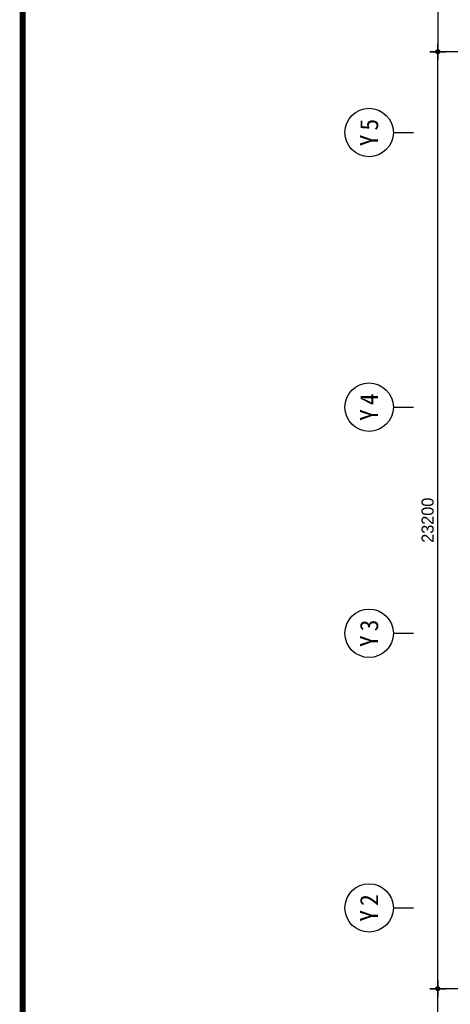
# Model space of a CAD drawing. Header units: millimetres. Extents: x 3837671 to 3921771, y -5256172 to -5196772.
# Tile 2 of 13: x 3839546 to 3850210, y -5243700 to -5219319. Entities that reach past the tile are written whole.
import ezdxf
from ezdxf.enums import TextEntityAlignment as Align

# ---------------------------------------------------------------- set-up
doc = ezdxf.new("R2010")
doc.units = ezdxf.units.MM
doc.header["$MEASUREMENT"] = 0
doc.layers.get('0').update_dxf_attribs({"linetype": 'CONTINUOUS'})
doc.layers.get('DEFPOINTS').update_dxf_attribs({"linetype": 'CONTINUOUS'})
for name, color, linetype in [('3', 3, 'CONTINUOUS'), ('A_GE_FORM', 7, 'CONTINUOUS'), ('DI', 1, 'CONTINUOUS'), ('DIM', 7, 'CONTINUOUS')]:
    doc.layers.add(name, color=color, linetype=linetype)
doc.styles.add('GHS', font='txt')
doc.styles.add('HY울릉도 L', font='txt')
doc.styles.add('SDP-S', font='txt')
doc.styles.add('돋움체', font='txt')
doc.dimstyles.new('SMDI-3', dxfattribs={"dimtxt": 3, "dimasz": 1, "dimexe": 2, "dimexo": 3, "dimgap": 1, "dimtad": 1, "dimdsep": 46, "dimtxsty": 'HY울릉도 L', "dimblk": 'Z_DOT', "dimcen": 2.5, "dimdle": 1.5, "dimclrd": 1, "dimclre": 1, "dimclrt": 2, "dimadec": 0, "dimazin": 0, "dimtfac": 1, "dimtix": 1, "dimtmove": 2, "dimatfit": 3, "dimldrblk": 'Z_DOT', "dimfxl": 0, "dimtvp": 1, "dimtolj": 1, "dimtzin": 0, "dimarcsym": 0})

# ---------------------------------------------------------------- blocks, each defined once
blk = doc.blocks.new('Z_DOT')
at = {"layer": 'DIM', "color": 1, "ltscale": 3}
for p, q in [((-2, 0), (2, 0)), ((0, -2), (0, 2))]:
    blk.add_line(p, q, dxfattribs=at)
for radius in [0.5, 0.25]:
    blk.add_circle((0, 0), radius, dxfattribs=at)
blk = doc.blocks.new('*D25')
at = {"layer": 'DEFPOINTS', "color": 0, "ltscale": 3, "transparency": 16777216}
for p in [(3849899, -5220113), (3853299, -5220113), (3853299, -5243313)]:
    blk.add_point(p, dxfattribs=at)
at = {"layer": 'DIM', "color": 1, "lineweight": -2, "ltscale": 3, "transparency": 16777216}
for p, q in [((3852999, -5220113), (3849699, -5220113)), ((3849899, -5243213), (3849899, -5220213)), ((3852999, -5243313), (3849699, -5243313))]:
    blk.add_line(p, q, dxfattribs=at)
at = {"layer": 'DIM', "color": 1, "lineweight": -2, "ltscale": 3, "transparency": 16777216, "xscale": 100, "yscale": 100, "zscale": 100}
for p, rotation in [((3849899, -5220113), 90), ((3849899, -5243313), 270)]:
    blk.add_blockref('Z_DOT', p, dxfattribs=dict(at, rotation=rotation))
at = {"layer": 'DIM', "color": 2, "ltscale": 3, "transparency": 16777216, "insert": (3849649, -5231713), "char_height": 300, "attachment_point": 5, "rotation": 90, "style": 'SDP-S'}
blk.add_mtext('\\A1;23200', dxfattribs=at)
blk = doc.blocks.new('*D26')
at = {"layer": 'DEFPOINTS', "color": 0, "ltscale": 3, "transparency": 16777216}
for p in [(3853299, -5210763), (3849899, -5220113), (3853299, -5220113)]:
    blk.add_point(p, dxfattribs=at)
at = {"layer": 'DIM', "color": 1, "lineweight": -2, "ltscale": 3, "transparency": 16777216}
for p, q in [((3852999, -5210763), (3849699, -5210763)), ((3849899, -5210863), (3849899, -5220013)), ((3852999, -5220113), (3849699, -5220113))]:
    blk.add_line(p, q, dxfattribs=at)
at = {"layer": 'DIM', "color": 1, "lineweight": -2, "ltscale": 3, "transparency": 16777216, "xscale": 100, "yscale": 100, "zscale": 100}
for p, rotation in [((3849899, -5210763), 90), ((3849899, -5220113), 270)]:
    blk.add_blockref('Z_DOT', p, dxfattribs=dict(at, rotation=rotation))
at = {"layer": 'DIM', "color": 2, "ltscale": 3, "transparency": 16777216, "insert": (3849649, -5215438), "char_height": 300, "attachment_point": 5, "rotation": 90, "style": 'SDP-S'}
blk.add_mtext('\\A1;9350', dxfattribs=at)
blk = doc.blocks.new('CCS111')
blk.add_line((0, 8), (0, 3))
blk.add_circle((0, 14), 6)
at = {"color": 3, "style": 'GHS'}
for tag, p in [('X', (-2.45, 14.02)), ('1', (1.44, 14.02))]:
    blk.add_attdef(tag, text='', height=4.5, dxfattribs=at).set_placement(p, align=Align.MIDDLE_CENTER)
blk = doc.blocks.new('*D34')
at = {"layer": 'DEFPOINTS', "color": 0, "ltscale": 3, "transparency": 16777216}
for p in [(3849899, -5243313), (3853299, -5243313), (3853299, -5246263)]:
    blk.add_point(p, dxfattribs=at)
at = {"layer": 'DIM', "color": 1, "lineweight": -2, "ltscale": 3, "transparency": 16777216}
for p, q in [((3852999, -5243313), (3849699, -5243313)), ((3849899, -5246163), (3849899, -5243413)), ((3852999, -5246263), (3849699, -5246263))]:
    blk.add_line(p, q, dxfattribs=at)
at = {"layer": 'DIM', "color": 1, "lineweight": -2, "ltscale": 3, "transparency": 16777216, "xscale": 100, "yscale": 100, "zscale": 100}
for p, rotation in [((3849899, -5243313), 90), ((3849899, -5246263), 270)]:
    blk.add_blockref('Z_DOT', p, dxfattribs=dict(at, rotation=rotation))
at = {"layer": 'DIM', "color": 2, "ltscale": 3, "transparency": 16777216, "insert": (3849649, -5244788), "char_height": 300, "attachment_point": 5, "rotation": 90, "style": 'SDP-S'}
blk.add_mtext('\\A1;2950', dxfattribs=at)
blk = doc.blocks.new('sheet _서영')
at = {"layer": 'A_GE_FORM', "const_width": 1.5}
blk.add_lwpolyline([(-361868.49, -1059038.93), (-362670.49, -1059038.93), (-362670.49, -1058483.93), (-361868.49, -1058483.93)], close=True, dxfattribs=at)

msp = doc.modelspace()

# ---------------------------------------------------------------- block references
at = {"layer": '3', "xscale": 100, "yscale": 100, "zscale": 100}
msp.add_blockref('sheet _서영', (40106670.4, 100649671.693), dxfattribs=at)
at = {"layer": 'DI'}
ref = msp.add_blockref('CCS111', (3849598.874, -5222112.953), dxfattribs=dict(at, xscale=100, yscale=100, zscale=100, rotation=89.99999999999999))
ref.add_attrib('1', '5', dxfattribs={"layer": '0', "color": 3, "height": 450, "rotation": 90, "style": '돋움체'}).set_placement((3848198.079, -5221919.203), align=Align.MIDDLE_CENTER)
ref.add_attrib('X', 'Y', dxfattribs={"layer": '0', "color": 3, "height": 450, "rotation": 90, "style": '돋움체'}).set_placement((3848197.083, -5222308.157), align=Align.MIDDLE_CENTER)
ref = msp.add_blockref('CCS111', (3849598.874, -5228912.953), dxfattribs=dict(at, xscale=100, yscale=100, zscale=100, rotation=89.99999999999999))
ref.add_attrib('1', '4', dxfattribs={"layer": '0', "color": 3, "height": 450, "rotation": 90, "style": '돋움체'}).set_placement((3848198.079, -5228719.203), align=Align.MIDDLE_CENTER)
ref.add_attrib('X', 'Y', dxfattribs={"layer": '0', "color": 3, "height": 450, "rotation": 90, "style": '돋움체'}).set_placement((3848197.083, -5229108.157), align=Align.MIDDLE_CENTER)
ref = msp.add_blockref('CCS111', (3849598.874, -5234512.953), dxfattribs=dict(at, xscale=100, yscale=100, zscale=100, rotation=89.99999999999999))
ref.add_attrib('1', '3', dxfattribs={"layer": '0', "color": 3, "height": 450, "rotation": 90, "style": '돋움체'}).set_placement((3848198.079, -5234319.203), align=Align.MIDDLE_CENTER)
ref.add_attrib('X', 'Y', dxfattribs={"layer": '0', "color": 3, "height": 450, "rotation": 90, "style": '돋움체'}).set_placement((3848197.083, -5234708.157), align=Align.MIDDLE_CENTER)
ref = msp.add_blockref('CCS111', (3849598.874, -5241312.953), dxfattribs=dict(at, xscale=100, yscale=100, zscale=100, rotation=89.99999999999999))
ref.add_attrib('1', '2', dxfattribs={"layer": '0', "color": 3, "height": 450, "rotation": 90, "style": '돋움체'}).set_placement((3848198.079, -5241119.203), align=Align.MIDDLE_CENTER)
ref.add_attrib('X', 'Y', dxfattribs={"layer": '0', "color": 3, "height": 450, "rotation": 90, "style": '돋움체'}).set_placement((3848197.083, -5241508.157), align=Align.MIDDLE_CENTER)

# ---------------------------------------------------------------- dimensions: what is measured, and where the dimension line sits
at = {"layer": 'DIM', "ltscale": 3}
for base, p1, p2, angle, picture, middle in [((3849898.874, -5220112.953), (3853298.874, -5210762.953), (3853298.874, -5220112.953), 90, '*D26', (3849648.67, -5215437.953)), ((3849898.874, -5220112.953), (3853298.874, -5243312.953), (3853298.874, -5220112.953), 90, '*D25', (3849648.67, -5231712.953)), ((3849898.874, -5243312.953), (3853298.874, -5246262.953), (3853298.874, -5243312.953), 270, '*D34', (3849648.67, -5244787.953))]:
    dim = msp.add_linear_dim(base=base, p1=p1, p2=p2, angle=angle, dimstyle='SMDI-3', override={"dimscale": 100, "dimtxsty": 'SDP-S'}, dxfattribs=at)
    dim.commit()
    dim.dimension.update_dxf_attribs({"geometry": picture, "text_midpoint": middle})

doc.saveas('drawing.dxf')
